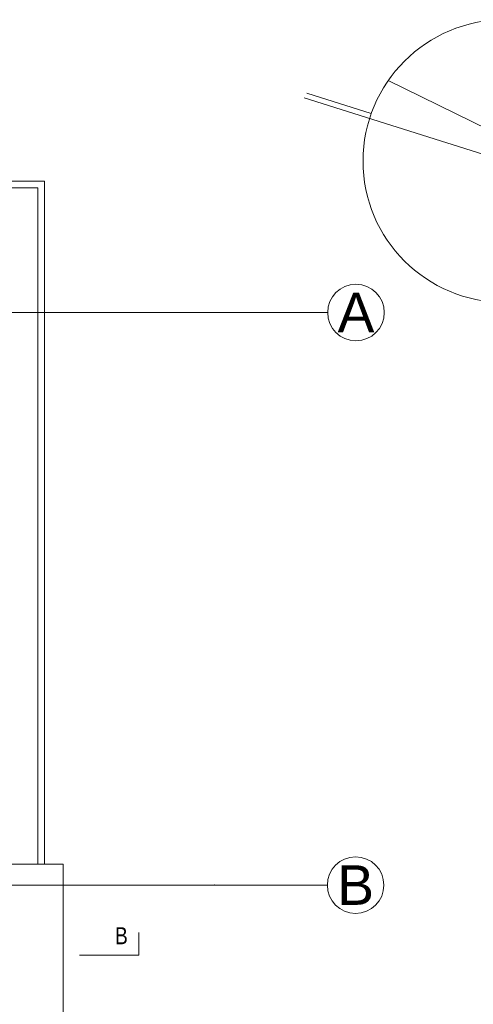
# Model space of a CAD drawing. Header units: millimetres. Extents: x -573548 to 674770, y -184010 to -47794.
# Tile 177 of 181: x 118393 to 122404, y -99537 to -90830. Entities that reach past the tile are written whole.
import ezdxf
from ezdxf.enums import TextEntityAlignment as Align

# ---------------------------------------------------------------- set-up
doc = ezdxf.new("R2010")
doc.units = ezdxf.units.MM
for name, color, linetype, lineweight in [('A.02 RZUT PIWNICY_is$0$0_Nr_pióra__25', 8, 'Continuous', 9), ('A.02 RZUT PIWNICY_is$0$opaska_Nr_pióra__1', 8, 'Continuous', 9), ('A.02 RZUT PIWNICY_is$0$opisy inne_Nr_pióra__1', 8, 'Continuous', 9), ('A.02 RZUT PIWNICY_is$0$opisy inne_Nr_pióra__25', 8, 'Continuous', 9), ('A.02 RZUT PIWNICY_is$0$opisy inne_Nr_pióra__3', 8, 'Continuous', 9), ('A.02 RZUT PIWNICY_is$0$SCHODY_Nr_pióra__1', 8, 'Continuous', 9), ('A.02 RZUT PIWNICY_is$0$Structural - Grid', 8, 'Continuous', 9), ('A.02 RZUT PIWNICY_is$0$Structural - Grid_Nr_pióra__17', 8, 'Continuous', 9)]:
    doc.layers.add(name, color=color, linetype=linetype, lineweight=lineweight)
doc.styles.add('A.02 RZUT PIWNICY_is$0$STYL_AUTOMATYCZNY_1', font='arial.ttf')
doc.styles.add('A.02 RZUT PIWNICY_is$0$STYL_AUTOMATYCZNY_4', font='arial.ttf', dxfattribs={"width": 0.8})

# ---------------------------------------------------------------- blocks, each defined once
blk = doc.blocks.new('A.02 RZUT PIWNICY_is$0$Standardowy znacznik osi_4')
at = {"layer": 'A.02 RZUT PIWNICY_is$0$Structural - Grid_Nr_pióra__17'}
for q in [(0, 0), (42868.7, 0)]:
    blk.add_line((1000, 0), q, dxfattribs=at)
blk.add_circle((-250, 0), 250, dxfattribs=at)
blk.add_point((1000, 0), dxfattribs=at)
blk.add_point((1000, 0), dxfattribs=at)
at = {"layer": 'A.02 RZUT PIWNICY_is$0$Structural - Grid_Nr_pióra__17', "style": 'A.02 RZUT PIWNICY_is$0$STYL_AUTOMATYCZNY_1'}
for tag, p in [('AC_MarkerText_1_0', (-250, -335)), ('AC_MarkerText_1_1', (44118.7, -335))]:
    blk.add_attdef(tag, text='', height=350, rotation=180, dxfattribs=at).set_placement(p, align=Align.TOP_CENTER)
blk = doc.blocks.new('A.02 RZUT PIWNICY_is$0$Standardowy znacznik osi_3')
at = {"layer": 'A.02 RZUT PIWNICY_is$0$Structural - Grid_Nr_pióra__17'}
blk.add_line((2962.2, 0), (0, 0), dxfattribs=at)
blk.add_circle((-250, 0), 250, dxfattribs=at)
at = {"layer": 'A.02 RZUT PIWNICY_is$0$Structural - Grid_Nr_pióra__17', "style": 'A.02 RZUT PIWNICY_is$0$STYL_AUTOMATYCZNY_1'}
for tag, p in [('AC_MarkerText_1_0', (-250, -335)), ('AC_MarkerText_1_1', (44118.7, -335))]:
    blk.add_attdef(tag, text='', height=350, rotation=180, dxfattribs=at).set_placement(p, align=Align.TOP_CENTER)
blk = doc.blocks.new('A.02 RZUT PIWNICY_is')
at = {"layer": 'A.02 RZUT PIWNICY_is$0$0_Nr_pióra__25'}
blk.add_lwpolyline([(119492.2, -99102.7), (120017.2, -99102.7), (120017.2, -98902.7)], dxfattribs=at)
at = {"layer": 'A.02 RZUT PIWNICY_is$0$opaska_Nr_pióra__1'}
for points in [[(119183.2, -98297.5), (119183.2, -92257.8), (112321.2, -92257.8)], [(119123.2, -98297.5), (119123.2, -92317.8), (112325.6, -92317.8)]]:
    blk.add_lwpolyline(points, dxfattribs=at)
at = {"layer": 'A.02 RZUT PIWNICY_is$0$opisy inne_Nr_pióra__1'}
blk.add_circle((123248.8, -92080.1), 1250, dxfattribs=at)
at = {"layer": 'A.02 RZUT PIWNICY_is$0$opisy inne_Nr_pióra__3'}
for points in [[(121478.5, -91522.5), (124441, -92455.6), (122222.2, -91367)], [(121501.4, -91479.5), (122071.8, -91659.2)]]:
    blk.add_lwpolyline(points, dxfattribs=at)
at = {"layer": 'A.02 RZUT PIWNICY_is$0$SCHODY_Nr_pióra__1'}
for q in [(118607.3, -98297.5), (119347.3, -100037.1)]:
    blk.add_line((119347.3, -98297.5), q, dxfattribs=at)
at = {"layer": 'A.02 RZUT PIWNICY_is$0$Structural - Grid'}
ref = blk.add_blockref('A.02 RZUT PIWNICY_is$0$Standardowy znacznik osi_3', (121686.6, -93420.2), dxfattribs=dict(at, zscale=1000, rotation=180))
ref.add_attrib('AC_MarkerText_1', 'A', dxfattribs={"layer": 'A.02 RZUT PIWNICY_is$0$Structural - Grid_Nr_pióra__17', "color": 20, "lineweight": 15, "true_color": 0xf73328, "height": 350, "style": 'A.02 RZUT PIWNICY_is$0$STYL_AUTOMATYCZNY_1'}).set_placement((121936.6, -93245.2), align=Align.TOP_CENTER)
ref = blk.add_blockref('A.02 RZUT PIWNICY_is$0$Standardowy znacznik osi_4', (121683.4, -98482.5), dxfattribs=dict(at, zscale=1000, rotation=180))
ref.add_attrib('AC_MarkerText_1', 'B', dxfattribs={"layer": 'A.02 RZUT PIWNICY_is$0$Structural - Grid_Nr_pióra__17', "color": 20, "lineweight": 15, "true_color": 0xf73328, "height": 350, "style": 'A.02 RZUT PIWNICY_is$0$STYL_AUTOMATYCZNY_1'}).set_placement((121933.4, -98307.5), align=Align.TOP_CENTER)
at = {"layer": 'A.02 RZUT PIWNICY_is$0$opisy inne_Nr_pióra__25', "insert": (119806.8, -99005.5), "char_height": 150, "attachment_point": 7, "style": 'A.02 RZUT PIWNICY_is$0$STYL_AUTOMATYCZNY_4'}
blk.add_mtext('\\A1;{\\pql;\\fArial|b0|i0|c238|p0;\\W0.800000;B}', dxfattribs=at)

msp = doc.modelspace()

# ---------------------------------------------------------------- block references
at = {"ltscale": 10}
msp.add_blockref('A.02 RZUT PIWNICY_is', (-570.227, 0), dxfattribs=at)

doc.saveas('drawing.dxf')
